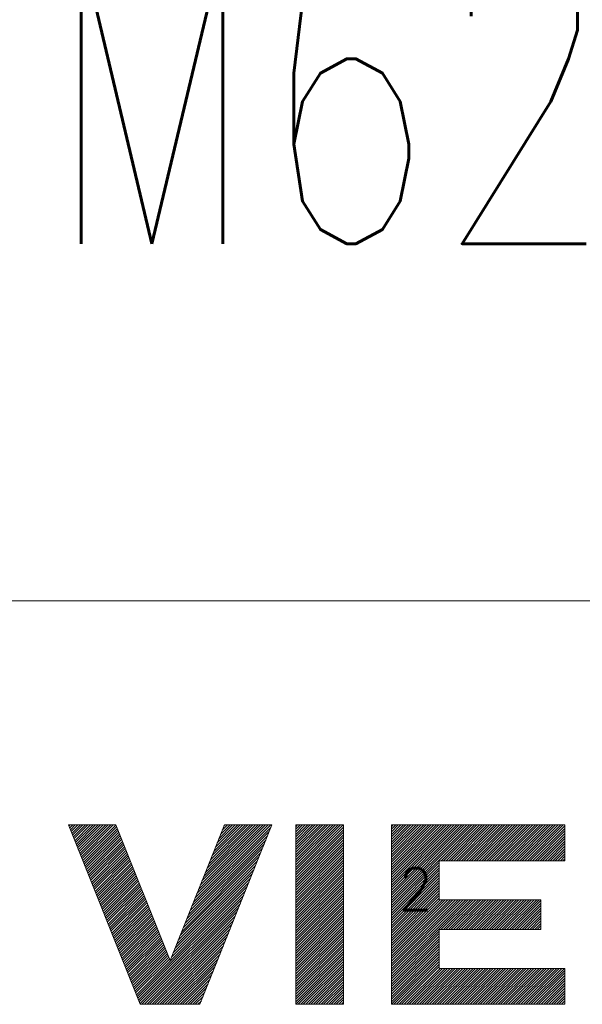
# Model space of a CAD drawing. Header units: millimetres. Extents: x 0 to 1189, y 0 to 841.
# Tile 13 of 28: x 1040 to 1050, y 20 to 37. Entities that reach past the tile are written whole.
import ezdxf

# ---------------------------------------------------------------- set-up
doc = ezdxf.new("R2010")
doc.units = ezdxf.units.MM
doc.layers.get('0').update_dxf_attribs({"linetype": 'CONTINUOUS'})
doc.layers.add('220', color=7, linetype='CONTINUOUS', true_color=0xffffff)
doc.styles.add('ideas_simplex', font='simplex.shx')
doc.styles.add('latin_extended', font='simplex.shx')

# ---------------------------------------------------------------- blocks, each defined once
blk = doc.blocks.new('HATCH13')
at = {"color": 1, "linetype": 'Continuous', "lineweight": 13}
for p, q in [((1046.363, 23.14), (1046.393, 23.17)), ((1046.363, 23.097), (1046.436, 23.17)), ((1046.363, 23.055), (1046.478, 23.17)), ((1046.363, 23.013), (1046.52, 23.17)), ((1046.363, 22.97), (1046.563, 23.17)), ((1046.363, 22.928), (1046.605, 23.17)), ((1046.363, 22.885), (1046.648, 23.17)), ((1046.363, 22.843), (1046.69, 23.17)), ((1046.363, 22.8), (1046.733, 23.17)), ((1046.363, 22.758), (1046.775, 23.17)), ((1046.363, 22.716), (1046.817, 23.17)), ((1046.363, 22.673), (1046.86, 23.17)), ((1046.363, 22.631), (1046.902, 23.17)), ((1046.363, 22.588), (1046.945, 23.17)), ((1046.363, 22.546), (1046.987, 23.17)), ((1046.363, 22.503), (1047.029, 23.17)), ((1046.363, 22.461), (1047.072, 23.17)), ((1046.363, 22.419), (1047.114, 23.17)), ((1046.363, 22.376), (1047.157, 23.17)), ((1046.363, 22.334), (1047.199, 23.17)), ((1046.363, 22.291), (1047.242, 23.17)), ((1046.363, 22.249), (1047.284, 23.17)), ((1046.363, 22.206), (1047.326, 23.17)), ((1046.363, 22.164), (1047.369, 23.17)), ((1046.363, 22.122), (1047.411, 23.17)), ((1046.363, 22.079), (1047.454, 23.17)), ((1046.363, 22.037), (1047.496, 23.17)), ((1046.363, 21.994), (1047.539, 23.17)), ((1046.363, 21.952), (1047.581, 23.17)), ((1046.363, 21.909), (1047.623, 23.17)), ((1046.363, 21.867), (1047.666, 23.17)), ((1046.363, 21.825), (1047.708, 23.17)), ((1046.363, 21.782), (1047.751, 23.17)), ((1047.193, 22.57), (1047.793, 23.17)), ((1047.236, 22.57), (1047.836, 23.17)), ((1047.278, 22.57), (1047.878, 23.17)), ((1047.32, 22.57), (1047.92, 23.17)), ((1047.363, 22.57), (1047.963, 23.17)), ((1047.405, 22.57), (1048.005, 23.17)), ((1047.448, 22.57), (1048.048, 23.17)), ((1047.49, 22.57), (1048.09, 23.17)), ((1047.533, 22.57), (1048.133, 23.17)), ((1047.575, 22.57), (1048.175, 23.17)), ((1047.617, 22.57), (1048.217, 23.17)), ((1047.66, 22.57), (1048.26, 23.17)), ((1047.702, 22.57), (1048.302, 23.17)), ((1047.745, 22.57), (1048.345, 23.17)), ((1047.787, 22.57), (1048.387, 23.17)), ((1047.83, 22.57), (1048.43, 23.17)), ((1047.872, 22.57), (1048.472, 23.17)), ((1047.914, 22.57), (1048.514, 23.17)), ((1047.957, 22.57), (1048.557, 23.17)), ((1047.999, 22.57), (1048.599, 23.17)), ((1048.042, 22.57), (1048.642, 23.17)), ((1048.084, 22.57), (1048.684, 23.17)), ((1048.127, 22.57), (1048.727, 23.17)), ((1048.169, 22.57), (1048.769, 23.17)), ((1048.211, 22.57), (1048.811, 23.17)), ((1048.254, 22.57), (1048.854, 23.17)), ((1048.296, 22.57), (1048.896, 23.17)), ((1048.339, 22.57), (1048.939, 23.17)), ((1048.381, 22.57), (1048.981, 23.17)), ((1048.424, 22.57), (1049.024, 23.17)), ((1048.466, 22.57), (1049.066, 23.17)), ((1048.508, 22.57), (1049.108, 23.17)), ((1048.551, 22.57), (1049.151, 23.17)), ((1048.593, 22.57), (1049.193, 23.17)), ((1048.636, 22.57), (1049.236, 23.17)), ((1048.678, 22.57), (1049.263, 23.155)), ((1048.721, 22.57), (1049.263, 23.112)), ((1048.763, 22.57), (1049.263, 23.07)), ((1048.805, 22.57), (1049.263, 23.028)), ((1048.848, 22.57), (1049.263, 22.985)), ((1048.89, 22.57), (1049.263, 22.943)), ((1048.933, 22.57), (1049.263, 22.9)), ((1048.975, 22.57), (1049.263, 22.858)), ((1049.018, 22.57), (1049.263, 22.815)), ((1049.06, 22.57), (1049.263, 22.773)), ((1049.102, 22.57), (1049.263, 22.731)), ((1049.145, 22.57), (1049.263, 22.688)), ((1049.187, 22.57), (1049.263, 22.646)), ((1049.23, 22.57), (1049.263, 22.603)), ((1046.363, 21.74), (1047.163, 22.54)), ((1046.363, 21.697), (1047.163, 22.497)), ((1046.363, 21.655), (1047.163, 22.455)), ((1046.363, 21.612), (1047.163, 22.412)), ((1046.363, 21.57), (1047.163, 22.37)), ((1046.363, 21.528), (1047.163, 22.328)), ((1046.363, 21.485), (1047.163, 22.285)), ((1046.363, 21.443), (1047.163, 22.243)), ((1046.363, 21.4), (1047.163, 22.2)), ((1046.363, 21.358), (1047.163, 22.158)), ((1046.363, 21.316), (1047.163, 22.116)), ((1046.363, 21.273), (1047.163, 22.073)), ((1046.363, 21.231), (1047.163, 22.031)), ((1046.363, 21.188), (1047.163, 21.988)), ((1046.363, 21.146), (1047.163, 21.946)), ((1046.363, 21.103), (1047.18, 21.92)), ((1046.363, 21.061), (1047.222, 21.92)), ((1046.363, 21.019), (1047.264, 21.92)), ((1046.363, 20.976), (1047.307, 21.92)), ((1046.363, 20.934), (1047.349, 21.92)), ((1046.363, 20.891), (1047.392, 21.92)), ((1046.363, 20.849), (1047.434, 21.92)), ((1046.363, 20.806), (1047.477, 21.92)), ((1046.363, 20.764), (1047.519, 21.92)), ((1046.363, 20.722), (1047.561, 21.92)), ((1046.363, 20.679), (1047.604, 21.92)), ((1046.363, 20.637), (1047.646, 21.92)), ((1047.189, 21.42), (1047.689, 21.92)), ((1047.231, 21.42), (1047.731, 21.92)), ((1047.274, 21.42), (1047.774, 21.92)), ((1047.316, 21.42), (1047.816, 21.92)), ((1047.358, 21.42), (1047.858, 21.92)), ((1047.401, 21.42), (1047.901, 21.92)), ((1047.443, 21.42), (1047.943, 21.92)), ((1047.486, 21.42), (1047.986, 21.92)), ((1047.528, 21.42), (1048.028, 21.92)), ((1047.571, 21.42), (1048.071, 21.92)), ((1047.613, 21.42), (1048.113, 21.92)), ((1047.655, 21.42), (1048.155, 21.92)), ((1047.698, 21.42), (1048.198, 21.92)), ((1047.74, 21.42), (1048.24, 21.92)), ((1047.783, 21.42), (1048.283, 21.92)), ((1047.825, 21.42), (1048.325, 21.92)), ((1047.868, 21.42), (1048.368, 21.92)), ((1047.91, 21.42), (1048.41, 21.92)), ((1047.952, 21.42), (1048.452, 21.92)), ((1047.995, 21.42), (1048.495, 21.92)), ((1048.037, 21.42), (1048.537, 21.92)), ((1048.08, 21.42), (1048.58, 21.92)), ((1048.122, 21.42), (1048.622, 21.92)), ((1048.164, 21.42), (1048.664, 21.92)), ((1048.207, 21.42), (1048.707, 21.92)), ((1048.249, 21.42), (1048.749, 21.92)), ((1048.292, 21.42), (1048.792, 21.92)), ((1048.334, 21.42), (1048.834, 21.92)), ((1048.377, 21.42), (1048.863, 21.906)), ((1048.419, 21.42), (1048.863, 21.864)), ((1048.461, 21.42), (1048.863, 21.821)), ((1048.504, 21.42), (1048.863, 21.779)), ((1048.546, 21.42), (1048.863, 21.737)), ((1048.589, 21.42), (1048.863, 21.694)), ((1048.631, 21.42), (1048.863, 21.652)), ((1048.674, 21.42), (1048.863, 21.609)), ((1048.716, 21.42), (1048.863, 21.567)), ((1048.758, 21.42), (1048.863, 21.524)), ((1048.801, 21.42), (1048.863, 21.482)), ((1048.843, 21.42), (1048.863, 21.44)), ((1046.363, 20.594), (1047.163, 21.394)), ((1046.363, 20.552), (1047.163, 21.352)), ((1046.363, 20.509), (1047.163, 21.309)), ((1046.363, 20.467), (1047.163, 21.267)), ((1046.363, 20.425), (1047.163, 21.225)), ((1046.363, 20.382), (1047.163, 21.182)), ((1046.363, 20.34), (1047.163, 21.14)), ((1046.363, 20.297), (1047.163, 21.097)), ((1046.363, 20.255), (1047.163, 21.055)), ((1046.363, 20.212), (1047.163, 21.012)), ((1046.363, 20.17), (1047.163, 20.97)), ((1046.405, 20.17), (1047.163, 20.928)), ((1046.448, 20.17), (1047.163, 20.885)), ((1046.49, 20.17), (1047.163, 20.843)), ((1046.533, 20.17), (1047.163, 20.8)), ((1046.575, 20.17), (1047.175, 20.77)), ((1046.618, 20.17), (1047.218, 20.77)), ((1046.66, 20.17), (1047.26, 20.77)), ((1046.702, 20.17), (1047.302, 20.77)), ((1046.745, 20.17), (1047.345, 20.77)), ((1046.787, 20.17), (1047.387, 20.77)), ((1046.83, 20.17), (1047.43, 20.77)), ((1046.872, 20.17), (1047.472, 20.77)), ((1046.914, 20.17), (1047.514, 20.77)), ((1046.957, 20.17), (1047.557, 20.77)), ((1046.999, 20.17), (1047.599, 20.77)), ((1047.042, 20.17), (1047.642, 20.77)), ((1047.084, 20.17), (1047.684, 20.77)), ((1047.127, 20.17), (1047.727, 20.77)), ((1047.169, 20.17), (1047.769, 20.77)), ((1047.211, 20.17), (1047.811, 20.77)), ((1047.254, 20.17), (1047.854, 20.77)), ((1047.296, 20.17), (1047.896, 20.77)), ((1047.339, 20.17), (1047.939, 20.77)), ((1047.381, 20.17), (1047.981, 20.77)), ((1047.424, 20.17), (1048.024, 20.77)), ((1047.466, 20.17), (1048.066, 20.77)), ((1047.508, 20.17), (1048.108, 20.77)), ((1047.551, 20.17), (1048.151, 20.77)), ((1047.593, 20.17), (1048.193, 20.77)), ((1047.636, 20.17), (1048.236, 20.77)), ((1047.678, 20.17), (1048.278, 20.77)), ((1047.721, 20.17), (1048.321, 20.77)), ((1047.763, 20.17), (1048.363, 20.77)), ((1047.805, 20.17), (1048.405, 20.77)), ((1047.848, 20.17), (1048.448, 20.77)), ((1047.89, 20.17), (1048.49, 20.77)), ((1047.933, 20.17), (1048.533, 20.77)), ((1047.975, 20.17), (1048.575, 20.77)), ((1048.018, 20.17), (1048.618, 20.77)), ((1048.06, 20.17), (1048.66, 20.77)), ((1048.102, 20.17), (1048.702, 20.77)), ((1048.145, 20.17), (1048.745, 20.77)), ((1048.187, 20.17), (1048.787, 20.77)), ((1048.23, 20.17), (1048.83, 20.77)), ((1048.272, 20.17), (1048.872, 20.77)), ((1048.315, 20.17), (1048.915, 20.77)), ((1048.357, 20.17), (1048.957, 20.77)), ((1048.399, 20.17), (1048.999, 20.77)), ((1048.442, 20.17), (1049.042, 20.77)), ((1048.484, 20.17), (1049.084, 20.77)), ((1048.527, 20.17), (1049.127, 20.77)), ((1048.569, 20.17), (1049.169, 20.77)), ((1048.612, 20.17), (1049.212, 20.77)), ((1048.654, 20.17), (1049.254, 20.77)), ((1048.696, 20.17), (1049.263, 20.737)), ((1048.739, 20.17), (1049.263, 20.694)), ((1048.781, 20.17), (1049.263, 20.652)), ((1048.824, 20.17), (1049.263, 20.609)), ((1048.866, 20.17), (1049.263, 20.567)), ((1048.909, 20.17), (1049.263, 20.524)), ((1048.951, 20.17), (1049.263, 20.482)), ((1048.993, 20.17), (1049.263, 20.44)), ((1049.036, 20.17), (1049.263, 20.397)), ((1049.078, 20.17), (1049.263, 20.355)), ((1049.121, 20.17), (1049.263, 20.312)), ((1049.163, 20.17), (1049.263, 20.27)), ((1049.206, 20.17), (1049.263, 20.227)), ((1049.248, 20.17), (1049.263, 20.185))]:
    blk.add_line(p, q, dxfattribs=at)
blk = doc.blocks.new('HATCH15')
at = {"color": 1, "linetype": 'Continuous', "lineweight": 13}
for p, q in [((1044.763, 23.14), (1044.793, 23.17)), ((1044.763, 23.097), (1044.836, 23.17)), ((1044.763, 23.055), (1044.878, 23.17)), ((1044.763, 23.013), (1044.92, 23.17)), ((1044.763, 22.97), (1044.963, 23.17)), ((1044.763, 22.928), (1045.005, 23.17)), ((1044.763, 22.885), (1045.048, 23.17)), ((1044.763, 22.843), (1045.09, 23.17)), ((1044.763, 22.8), (1045.133, 23.17)), ((1044.763, 22.758), (1045.175, 23.17)), ((1044.763, 22.716), (1045.217, 23.17)), ((1044.763, 22.673), (1045.26, 23.17)), ((1044.763, 22.631), (1045.302, 23.17)), ((1044.763, 22.588), (1045.345, 23.17)), ((1044.763, 22.546), (1045.387, 23.17)), ((1044.763, 22.503), (1045.43, 23.17)), ((1044.763, 22.461), (1045.472, 23.17)), ((1044.763, 22.419), (1045.514, 23.17)), ((1044.763, 22.376), (1045.557, 23.17)), ((1044.763, 22.334), (1045.563, 23.134)), ((1044.763, 22.291), (1045.563, 23.091)), ((1044.763, 22.249), (1045.563, 23.049)), ((1044.763, 22.206), (1045.563, 23.006)), ((1044.763, 22.164), (1045.563, 22.964)), ((1044.763, 22.122), (1045.563, 22.922)), ((1044.763, 22.079), (1045.563, 22.879)), ((1044.763, 22.037), (1045.563, 22.837)), ((1044.763, 21.994), (1045.563, 22.794)), ((1044.763, 21.952), (1045.563, 22.752)), ((1044.763, 21.909), (1045.563, 22.709)), ((1044.763, 21.867), (1045.563, 22.667)), ((1044.763, 21.825), (1045.563, 22.625)), ((1044.763, 21.782), (1045.563, 22.582)), ((1044.763, 21.74), (1045.563, 22.54)), ((1044.763, 21.697), (1045.563, 22.497)), ((1044.763, 21.655), (1045.563, 22.455)), ((1044.763, 21.612), (1045.563, 22.412)), ((1044.763, 21.57), (1045.563, 22.37)), ((1044.763, 21.528), (1045.563, 22.328)), ((1044.763, 21.485), (1045.563, 22.285)), ((1044.763, 21.443), (1045.563, 22.243)), ((1044.763, 21.4), (1045.563, 22.2)), ((1044.763, 21.358), (1045.563, 22.158)), ((1044.763, 21.316), (1045.563, 22.116)), ((1044.763, 21.273), (1045.563, 22.073)), ((1044.763, 21.231), (1045.563, 22.031)), ((1044.763, 21.188), (1045.563, 21.988)), ((1044.763, 21.146), (1045.563, 21.946)), ((1044.763, 21.103), (1045.563, 21.903)), ((1044.763, 21.061), (1045.563, 21.861)), ((1044.763, 21.019), (1045.563, 21.819)), ((1044.763, 20.976), (1045.563, 21.776)), ((1044.763, 20.934), (1045.563, 21.734)), ((1044.763, 20.891), (1045.563, 21.691)), ((1044.763, 20.849), (1045.563, 21.649)), ((1044.763, 20.806), (1045.563, 21.606)), ((1044.763, 20.764), (1045.563, 21.564)), ((1044.763, 20.722), (1045.563, 21.522)), ((1044.763, 20.679), (1045.563, 21.479)), ((1044.763, 20.637), (1045.563, 21.437)), ((1044.763, 20.594), (1045.563, 21.394)), ((1044.763, 20.552), (1045.563, 21.352)), ((1044.763, 20.509), (1045.563, 21.309)), ((1044.763, 20.467), (1045.563, 21.267)), ((1044.763, 20.425), (1045.563, 21.225)), ((1044.763, 20.382), (1045.563, 21.182)), ((1044.763, 20.34), (1045.563, 21.14)), ((1044.763, 20.297), (1045.563, 21.097)), ((1044.763, 20.255), (1045.563, 21.055)), ((1044.763, 20.212), (1045.563, 21.012)), ((1044.763, 20.17), (1045.563, 20.97)), ((1044.805, 20.17), (1045.563, 20.928)), ((1044.848, 20.17), (1045.563, 20.885)), ((1044.89, 20.17), (1045.563, 20.843)), ((1044.933, 20.17), (1045.563, 20.8)), ((1044.975, 20.17), (1045.563, 20.758)), ((1045.018, 20.17), (1045.563, 20.715)), ((1045.06, 20.17), (1045.563, 20.673)), ((1045.102, 20.17), (1045.563, 20.631)), ((1045.145, 20.17), (1045.563, 20.588)), ((1045.187, 20.17), (1045.563, 20.546)), ((1045.23, 20.17), (1045.563, 20.503)), ((1045.272, 20.17), (1045.563, 20.461)), ((1045.315, 20.17), (1045.563, 20.418)), ((1045.357, 20.17), (1045.563, 20.376)), ((1045.399, 20.17), (1045.563, 20.334)), ((1045.442, 20.17), (1045.563, 20.291)), ((1045.484, 20.17), (1045.563, 20.249)), ((1045.527, 20.17), (1045.563, 20.206))]:
    blk.add_line(p, q, dxfattribs=at)
blk = doc.blocks.new('HATCH17')
at = {"color": 1, "linetype": 'Continuous', "lineweight": 13}
for p, q in [((1040.972, 23.148), (1040.993, 23.17)), ((1040.984, 23.118), (1041.036, 23.17)), ((1040.996, 23.088), (1041.078, 23.17)), ((1041.008, 23.058), (1041.12, 23.17)), ((1041.02, 23.027), (1041.163, 23.17)), ((1041.032, 22.997), (1041.205, 23.17)), ((1041.044, 22.967), (1041.248, 23.17)), ((1041.056, 22.936), (1041.29, 23.17)), ((1041.069, 22.906), (1041.333, 23.17)), ((1041.081, 22.876), (1041.375, 23.17)), ((1041.093, 22.845), (1041.417, 23.17)), ((1041.105, 22.815), (1041.46, 23.17)), ((1041.117, 22.785), (1041.502, 23.17)), ((1041.129, 22.754), (1041.545, 23.17)), ((1041.141, 22.724), (1041.587, 23.17)), ((1041.153, 22.694), (1041.63, 23.17)), ((1041.166, 22.664), (1041.672, 23.17)), ((1041.178, 22.633), (1041.714, 23.17)), ((1041.19, 22.603), (1041.756, 23.169)), ((1041.202, 22.573), (1041.768, 23.139)), ((1041.214, 22.542), (1041.78, 23.108)), ((1041.226, 22.512), (1041.792, 23.078)), ((1043.026, 21.809), (1044.347, 23.13)), ((1043.055, 21.88), (1044.345, 23.17)), ((1043.083, 21.951), (1044.302, 23.17)), ((1043.111, 22.021), (1044.26, 23.17)), ((1043.14, 22.092), (1044.218, 23.17)), ((1043.168, 22.163), (1044.175, 23.17)), ((1043.196, 22.233), (1044.133, 23.17)), ((1043.224, 22.304), (1044.09, 23.17)), ((1043.253, 22.375), (1044.048, 23.17)), ((1043.281, 22.446), (1044.005, 23.17)), ((1043.309, 22.516), (1043.963, 23.17)), ((1043.338, 22.587), (1043.921, 23.17)), ((1043.366, 22.658), (1043.878, 23.17)), ((1043.394, 22.728), (1043.836, 23.17)), ((1043.422, 22.799), (1043.793, 23.17)), ((1043.451, 22.87), (1043.751, 23.17)), ((1043.479, 22.94), (1043.708, 23.17)), ((1043.507, 23.011), (1043.666, 23.17)), ((1043.536, 23.082), (1043.624, 23.17)), ((1043.564, 23.153), (1043.581, 23.17)), ((1041.238, 22.482), (1041.804, 23.048)), ((1041.25, 22.451), (1041.816, 23.017)), ((1041.263, 22.421), (1041.828, 22.987)), ((1041.275, 22.391), (1041.841, 22.957)), ((1041.287, 22.361), (1041.853, 22.926)), ((1041.299, 22.33), (1041.865, 22.896)), ((1042.942, 21.597), (1044.262, 22.917)), ((1042.97, 21.668), (1044.29, 22.988)), ((1042.998, 21.738), (1044.319, 23.059)), ((1041.311, 22.3), (1041.877, 22.866)), ((1041.323, 22.27), (1041.889, 22.836)), ((1041.335, 22.239), (1041.901, 22.805)), ((1041.347, 22.209), (1041.913, 22.775)), ((1041.36, 22.179), (1041.925, 22.745)), ((1042.885, 21.456), (1044.205, 22.776)), ((1042.913, 21.526), (1044.234, 22.847)), ((1041.372, 22.148), (1041.938, 22.714)), ((1041.384, 22.118), (1041.95, 22.684)), ((1041.396, 22.088), (1041.962, 22.654)), ((1041.408, 22.057), (1041.974, 22.623)), ((1041.42, 22.027), (1041.986, 22.593)), ((1042.828, 21.314), (1044.149, 22.635)), ((1042.857, 21.385), (1044.177, 22.705)), ((1041.432, 21.997), (1041.998, 22.563)), ((1041.444, 21.967), (1042.01, 22.532)), ((1041.456, 21.936), (1042.022, 22.502)), ((1041.469, 21.906), (1042.035, 22.472)), ((1041.481, 21.876), (1042.047, 22.442)), ((1041.493, 21.845), (1042.059, 22.411)), ((1042.744, 21.102), (1044.064, 22.422)), ((1042.772, 21.173), (1044.092, 22.493)), ((1042.8, 21.243), (1044.121, 22.564)), ((1041.505, 21.815), (1042.071, 22.381)), ((1041.517, 21.785), (1042.083, 22.351)), ((1041.529, 21.754), (1042.095, 22.32)), ((1041.541, 21.724), (1042.107, 22.29)), ((1041.553, 21.694), (1042.119, 22.26)), ((1042.687, 20.961), (1044.007, 22.281)), ((1042.715, 21.031), (1044.036, 22.352)), ((1041.566, 21.664), (1042.131, 22.229)), ((1041.578, 21.633), (1042.144, 22.199)), ((1041.59, 21.603), (1042.156, 22.169)), ((1041.602, 21.573), (1042.168, 22.139)), ((1041.614, 21.542), (1042.18, 22.108)), ((1041.626, 21.512), (1042.192, 22.078)), ((1042.099, 20.33), (1043.979, 22.21)), ((1042.111, 20.3), (1043.951, 22.14)), ((1041.638, 21.482), (1042.204, 22.048)), ((1041.65, 21.451), (1042.216, 22.017)), ((1041.663, 21.421), (1042.228, 21.987)), ((1041.675, 21.391), (1042.241, 21.957)), ((1041.687, 21.36), (1042.253, 21.926)), ((1042.123, 20.27), (1043.923, 22.069)), ((1042.135, 20.239), (1043.894, 21.998)), ((1042.147, 20.209), (1043.866, 21.927)), ((1041.699, 21.33), (1042.265, 21.896)), ((1041.711, 21.3), (1042.277, 21.866)), ((1041.723, 21.27), (1042.289, 21.835)), ((1041.735, 21.239), (1042.301, 21.805)), ((1041.747, 21.209), (1042.313, 21.775)), ((1041.76, 21.179), (1042.325, 21.745)), ((1042.16, 20.179), (1043.838, 21.857)), ((1042.193, 20.17), (1043.809, 21.786)), ((1041.772, 21.148), (1042.338, 21.714)), ((1041.784, 21.118), (1042.35, 21.684)), ((1041.796, 21.088), (1042.362, 21.654)), ((1041.808, 21.057), (1042.374, 21.623)), ((1041.82, 21.027), (1042.386, 21.593)), ((1042.236, 20.17), (1043.781, 21.715)), ((1042.278, 20.17), (1043.753, 21.645)), ((1041.832, 20.997), (1042.398, 21.563)), ((1041.844, 20.967), (1042.41, 21.532)), ((1041.857, 20.936), (1042.422, 21.502)), ((1041.869, 20.906), (1042.435, 21.472)), ((1041.881, 20.876), (1042.447, 21.442)), ((1042.321, 20.17), (1043.725, 21.574)), ((1042.363, 20.17), (1043.696, 21.503)), ((1042.405, 20.17), (1043.668, 21.433)), ((1041.893, 20.845), (1042.459, 21.411)), ((1041.905, 20.815), (1042.471, 21.381)), ((1041.917, 20.785), (1042.483, 21.351)), ((1041.929, 20.754), (1042.495, 21.32)), ((1041.941, 20.724), (1042.507, 21.29)), ((1041.953, 20.694), (1042.519, 21.26)), ((1042.448, 20.17), (1043.64, 21.362)), ((1042.49, 20.17), (1043.611, 21.291)), ((1041.966, 20.663), (1042.532, 21.229)), ((1041.978, 20.633), (1042.544, 21.199)), ((1041.99, 20.603), (1042.556, 21.169)), ((1042.002, 20.573), (1042.568, 21.138)), ((1042.014, 20.542), (1042.58, 21.108)), ((1042.533, 20.17), (1043.583, 21.22)), ((1042.575, 20.17), (1043.555, 21.15)), ((1042.026, 20.512), (1042.592, 21.078)), ((1042.038, 20.482), (1042.604, 21.048)), ((1042.05, 20.451), (1042.616, 21.017)), ((1042.063, 20.421), (1042.628, 20.987)), ((1042.075, 20.391), (1042.641, 20.957)), ((1042.087, 20.36), (1042.653, 20.926)), ((1042.618, 20.17), (1043.527, 21.079)), ((1042.66, 20.17), (1043.498, 21.008)), ((1042.702, 20.17), (1043.47, 20.938)), ((1042.745, 20.17), (1043.442, 20.867)), ((1042.787, 20.17), (1043.413, 20.796)), ((1042.83, 20.17), (1043.385, 20.725)), ((1042.872, 20.17), (1043.357, 20.655)), ((1042.915, 20.17), (1043.329, 20.584)), ((1042.957, 20.17), (1043.3, 20.513)), ((1042.999, 20.17), (1043.272, 20.443)), ((1043.042, 20.17), (1043.244, 20.372)), ((1043.084, 20.17), (1043.215, 20.301)), ((1043.127, 20.17), (1043.187, 20.23))]:
    blk.add_line(p, q, dxfattribs=at)

msp = doc.modelspace()

# ---------------------------------------------------------------- linework, layer by layer
at = {"layer": '220', "color": 150, "linetype": 'Continuous', "lineweight": 18}
msp.add_line((999, 26.92), (1179, 26.92), dxfattribs=at)
at = {"layer": '220', "color": 150, "linetype": 'Continuous', "lineweight": 13}
msp.add_line((1032.187, 26.92), (1083.2, 26.92), dxfattribs=at)
at = {"layer": '220', "color": 30, "linetype": 'Continuous', "lineweight": 18}
for p, q in [((1040.963, 23.17), (1041.755, 23.17)), ((1042.163, 20.17), (1040.963, 23.17)), ((1041.755, 23.17), (1042.663, 20.901)), ((1042.663, 20.901), (1043.571, 23.17)), ((1044.363, 23.17), (1043.163, 20.17)), ((1043.571, 23.17), (1044.363, 23.17)), ((1044.763, 23.17), (1045.563, 23.17)), ((1044.763, 23.17), (1044.763, 20.17)), ((1045.563, 23.17), (1045.563, 20.17)), ((1046.363, 23.17), (1049.263, 23.17)), ((1046.363, 23.17), (1046.363, 20.17)), ((1049.263, 23.17), (1049.263, 22.57)), ((1047.163, 22.57), (1049.263, 22.57)), ((1047.163, 22.57), (1047.163, 21.92)), ((1047.163, 21.92), (1048.863, 21.92)), ((1048.863, 21.92), (1048.863, 21.42)), ((1047.163, 21.42), (1048.863, 21.42)), ((1047.163, 21.42), (1047.163, 20.77)), ((1047.163, 20.77), (1049.263, 20.77)), ((1049.263, 20.77), (1049.263, 20.17)), ((1043.163, 20.17), (1042.163, 20.17)), ((1044.763, 20.17), (1045.563, 20.17)), ((1046.363, 20.17), (1049.263, 20.17))]:
    msp.add_line(p, q, dxfattribs=at)

# ---------------------------------------------------------------- block references
at = {"layer": '220', "color": 1, "linetype": 'Continuous', "lineweight": 13}
for name in ['HATCH17', 'HATCH15', 'HATCH13']:
    msp.add_blockref(name, (0, 0), dxfattribs=at)

# ---------------------------------------------------------------- texts
at = {"layer": '220', "color": 30, "linetype": 'Continuous', "lineweight": 25, "insert": (1040.583, 31.225), "char_height": 5, "attachment_point": 7, "line_spacing_factor": 0.963855, "style": 'latin_extended'}
msp.add_mtext('\\W0.6913;M62C0X9/M62C0XA', dxfattribs=at)
at = {"layer": '220', "color": 1, "linetype": 'Continuous', "lineweight": 18, "insert": (1046.77, 21.745), "char_height": 0.7, "attachment_point": 8, "line_spacing_factor": 1.204819, "style": 'ideas_simplex'}
msp.add_mtext('\\W0.9458;2', dxfattribs=at)

doc.saveas('drawing.dxf')
